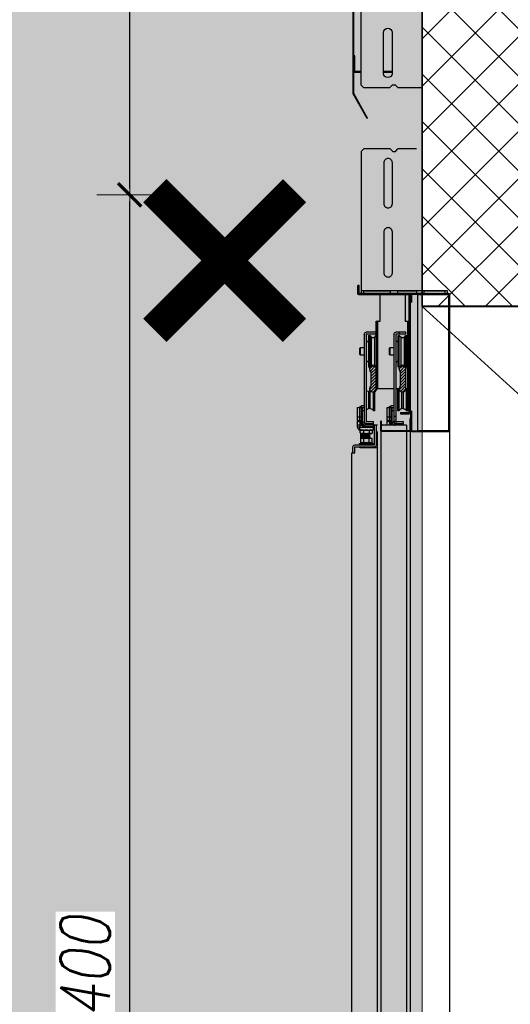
# Model space of a CAD drawing. Header units: millimetres. Extents: x 558 to 31258, y -5755 to 11028.
# Tile 5 of 58: x 29003 to 29078, y 9314 to 9464. Entities that reach past the tile are written whole.
import ezdxf

# ---------------------------------------------------------------- set-up
doc = ezdxf.new("R2010")
doc.units = ezdxf.units.MM
doc.layers.add('K_Dzwig', color=10, linetype='Continuous')
for name, color, linetype, lineweight in [('K_Grube', 4, 'Continuous', 35), ('K_Grube_projektowane', 10, 'Continuous', 40), ('K_Kreskowanie', 8, 'Continuous', 5), ('K_Opis_zmienny', 2, 'Continuous', 13), ('K_Widokowe', 6, 'Continuous', 13), ('K_Wyburzenia', 8, 'Continuous', 5), ('K_Wymiarowanie', 84, 'Continuous', 13)]:
    doc.layers.add(name, color=color, linetype=linetype, lineweight=lineweight)
doc.styles.add('Zwykły 50', font='romans.shx', dxfattribs={"width": 0.8, "oblique": 10, "height": 7.5})
doc.dimstyles.new('Skala_50', dxfattribs={"dimtxt": 7.5, "dimasz": 1, "dimexe": 1.25, "dimexo": 0.625, "dimgap": 3, "dimtad": 1, "dimdec": 1, "dimlfac": 10, "dimrnd": 0.5, "dimdsep": 46, "dimtxsty": 'Zwykły 50', "dimblk": 'Wymiar', "dimcen": 2.5, "dimse1": 1, "dimse2": 1, "dimazin": 0, "dimtfac": 1, "dimtdec": 1, "dimtix": 1, "dimtmove": 0, "dimatfit": 3, "dimfxl": 1, "dimtfill": 1, "dimarcsym": 0})

# ---------------------------------------------------------------- blocks, each defined once
blk = doc.blocks.new('hbrt')
at = {"layer": 'K_Dzwig'}
for p, q in [((18820.32, -20096.09), (18823.12, -20096.09)), ((18823.52, -20096.49), (18823.12, -20096.09)), ((18823.92, -20096.49), (18823.52, -20096.49)), ((18824.32, -20096.09), (18823.92, -20096.49)), ((18824.32, -20096.09), (18828.32, -20096.09)), ((18828.72, -20096.49), (18828.32, -20096.09)), ((18828.72, -20096.49), (18828.72, -20117.67)), ((18823.97, -20104.44), (18823.97, -20098.24)), ((18825.27, -20098.24), (18825.27, -20104.44)), ((18823.97, -20114.94), (18823.97, -20108.74)), ((18825.27, -20108.74), (18825.27, -20114.94)), ((18819.44, -20114.14), (18819.44, -20117.67)), ((18815.62, -20118.09), (18815.62, -20117.69)), ((18815.62, -20117.69), (18816.02, -20117.69)), ((18815.65, -20117.67), (18828.72, -20117.67)), ((18816.02, -20117.69), (18816.02, -20118.09)), ((18819.12, -20117.69), (18816.02, -20117.69)), ((18819.12, -20118.09), (18819.12, -20117.69)), ((18819.12, -20117.69), (18819.52, -20117.69)), ((18819.52, -20117.69), (18819.92, -20117.69)), ((18819.92, -20117.69), (18820.32, -20117.69)), ((18820.32, -20117.69), (18820.32, -20118.09)), ((18823.12, -20117.69), (18820.32, -20117.69)), ((18823.12, -20118.09), (18823.12, -20117.69)), ((18823.12, -20117.69), (18823.52, -20117.69)), ((18823.52, -20117.69), (18823.92, -20117.69)), ((18823.92, -20117.69), (18824.32, -20117.69)), ((18824.32, -20117.69), (18824.32, -20118.09)), ((18828.32, -20117.69), (18824.32, -20117.69)), ((18828.32, -20118.09), (18828.32, -20117.69)), ((18828.32, -20117.69), (18828.72, -20117.69)), ((18828.72, -20117.69), (18828.72, -20118.09)), ((18829.02, -20116.89), (18829.22, -20116.89)), ((18829.02, -20118.09), (18829.02, -20116.89)), ((18829.22, -20118.09), (18829.22, -20116.89)), ((18815.22, -20138.94), (18815.22, -20118.24)), ((18815.37, -20118.09), (18821.07, -20118.09)), ((18815.37, -20118.24), (18821.07, -20118.24)), ((18815.37, -20138.94), (18815.37, -20118.24)), ((18815.37, -20138.89), (18815.37, -20118.29)), ((18815.37, -20118.29), (18820.17, -20118.29)), ((18817.89, -20118.29), (18817.89, -20118.14)), ((18820.17, -20118.29), (18820.17, -20138.89)), ((18821.07, -20118.09), (18821.42, -20118.09)), ((18821.07, -20118.24), (18821.07, -20119.39)), ((18821.22, -20119.39), (18821.07, -20119.39)), ((18821.1, -20118.09), (18821.1, -20118.09)), ((18821.22, -20118.24), (18821.22, -20118.09)), ((18821.22, -20118.24), (18821.22, -20119.39)), ((18821.22, -20136.19), (18821.22, -20118.29)), ((18821.42, -20118.09), (18829.02, -20118.09)), ((18821.42, -20118.29), (18829.02, -20118.29)), ((18821.42, -20136.19), (18821.42, -20118.29)), ((18822.02, -20118.29), (18822.02, -20122.29)), ((18825.82, -20122.29), (18825.82, -20118.29)), ((18821.62, -20122.29), (18821.42, -20122.29)), ((18821.62, -20122.29), (18821.62, -20122.59)), ((18821.67, -20122.29), (18821.62, -20122.29)), ((18821.67, -20122.29), (18821.67, -20132.59)), ((18822.02, -20122.29), (18821.67, -20122.29)), ((18826.17, -20122.29), (18825.82, -20122.29)), ((18826.17, -20132.59), (18826.17, -20122.29)), ((18826.17, -20122.29), (18826.22, -20122.29)), ((18826.42, -20122.29), (18826.22, -20122.29)), ((18826.22, -20122.59), (18826.22, -20122.29)), ((18826.42, -20122.59), (18826.42, -20122.29)), ((18821.42, -20122.59), (18821.62, -20122.59)), ((18821.62, -20122.59), (18821.62, -20132.29)), ((18821.94, -20124.29), (18821.94, -20123.99)), ((18821.94, -20123.99), (18822.94, -20123.99)), ((18822.94, -20123.99), (18822.94, -20124.29)), ((18822.94, -20123.99), (18823.44, -20123.99)), ((18826.22, -20124.53), (18826.22, -20122.59)), ((18826.22, -20122.59), (18826.42, -20122.59)), ((18826.42, -20124.51), (18826.42, -20122.59)), ((18826.44, -20124.29), (18826.44, -20123.99)), ((18826.44, -20123.99), (18827.94, -20123.99)), ((18821.76, -20124.49), (18821.71, -20124.54)), ((18821.71, -20124.54), (18821.71, -20129.24)), ((18821.91, -20124.49), (18821.76, -20124.49)), ((18821.76, -20129.29), (18821.76, -20124.49)), ((18822.15, -20124.73), (18821.91, -20124.49)), ((18821.91, -20129.29), (18821.91, -20124.49)), ((18821.94, -20124.29), (18822.94, -20124.29)), ((18822.15, -20129.05), (18822.15, -20124.73)), ((18822.92, -20124.49), (18822.68, -20124.73)), ((18822.68, -20124.73), (18822.68, -20129.05)), ((18823.06, -20124.49), (18822.92, -20124.49)), ((18822.92, -20129.29), (18822.92, -20124.49)), ((18822.94, -20124.29), (18823.44, -20124.29)), ((18823.11, -20124.54), (18823.06, -20124.49)), ((18823.06, -20129.29), (18823.06, -20124.49)), ((18823.11, -20126.89), (18823.11, -20124.54)), ((18823.44, -20125.17), (18823.11, -20125.5)), ((18823.44, -20124.29), (18823.44, -20136.74)), ((18823.74, -20124.29), (18823.74, -20136.74)), ((18826.26, -20124.49), (18826.21, -20124.54)), ((18826.21, -20124.54), (18826.21, -20129.24)), ((18826.41, -20124.49), (18826.26, -20124.49)), ((18826.26, -20124.49), (18826.26, -20129.29)), ((18826.65, -20124.73), (18826.41, -20124.49)), ((18826.41, -20124.49), (18826.41, -20129.29)), ((18826.44, -20124.29), (18827.94, -20124.29)), ((18826.65, -20129.05), (18826.65, -20124.73)), ((18827.42, -20124.49), (18827.18, -20124.73)), ((18827.18, -20124.73), (18827.18, -20129.05)), ((18827.56, -20124.49), (18827.42, -20124.49)), ((18827.42, -20124.49), (18827.42, -20129.29)), ((18827.61, -20124.54), (18827.56, -20124.49)), ((18827.56, -20124.49), (18827.56, -20129.29)), ((18827.61, -20124.54), (18827.61, -20126.89)), ((18827.94, -20125.17), (18827.61, -20125.5)), ((18827.94, -20124.29), (18827.94, -20137.54)), ((18828.24, -20124.29), (18828.24, -20137.54)), ((18823.11, -20129.24), (18823.11, -20126.89)), ((18824.29, -20126.29), (18823.74, -20126.29)), ((18824.39, -20126.39), (18824.29, -20126.29)), ((18824.29, -20127.49), (18824.29, -20126.29)), ((18824.39, -20126.89), (18824.39, -20126.39)), ((18824.39, -20127.39), (18824.39, -20126.89)), ((18827.61, -20126.89), (18827.61, -20129.24)), ((18828.79, -20126.29), (18828.24, -20126.29)), ((18828.89, -20126.39), (18828.79, -20126.29)), ((18828.79, -20127.49), (18828.79, -20126.29)), ((18828.89, -20126.89), (18828.89, -20126.39)), ((18828.89, -20127.39), (18828.89, -20126.89)), ((18823.11, -20128.28), (18823.44, -20128.61)), ((18823.74, -20127.49), (18824.29, -20127.49)), ((18824.29, -20127.49), (18824.39, -20127.39)), ((18827.61, -20128.28), (18827.94, -20128.61)), ((18828.24, -20127.49), (18828.79, -20127.49)), ((18828.79, -20127.49), (18828.89, -20127.39)), ((18821.71, -20129.24), (18821.76, -20129.29)), ((18821.76, -20129.29), (18821.91, -20129.29)), ((18821.91, -20129.29), (18822.15, -20129.05)), ((18821.92, -20132.59), (18821.92, -20129.59)), ((18821.92, -20129.91), (18822.72, -20130.71)), ((18821.94, -20129.47), (18822.72, -20130.26)), ((18822.11, -20129.2), (18822.81, -20129.9)), ((18822.45, -20129.09), (18822.92, -20129.56)), ((18822.68, -20129.05), (18822.92, -20129.29)), ((18822.92, -20129.29), (18823.06, -20129.29)), ((18823.06, -20129.29), (18823.11, -20129.24)), ((18826.21, -20129.24), (18826.26, -20129.29)), ((18826.22, -20132.29), (18826.22, -20129.25)), ((18826.26, -20129.29), (18826.41, -20129.29)), ((18826.41, -20129.29), (18826.65, -20129.05)), ((18826.42, -20129.59), (18826.42, -20129.28)), ((18826.42, -20132.59), (18826.42, -20129.59)), ((18826.42, -20129.91), (18827.22, -20130.71)), ((18826.44, -20129.48), (18827.22, -20130.26)), ((18826.61, -20129.2), (18827.31, -20129.9)), ((18826.95, -20129.09), (18827.42, -20129.56)), ((18827.18, -20129.05), (18827.42, -20129.29)), ((18827.42, -20129.29), (18827.56, -20129.29)), ((18827.56, -20129.29), (18827.61, -20129.24)), ((18821.92, -20130.36), (18822.72, -20131.16)), ((18821.92, -20130.81), (18822.72, -20131.61)), ((18821.92, -20131.26), (18822.72, -20132.06)), ((18822.72, -20132.19), (18822.72, -20129.99)), ((18826.42, -20130.36), (18827.22, -20131.16)), ((18826.42, -20130.81), (18827.22, -20131.61)), ((18826.42, -20131.26), (18827.22, -20132.06)), ((18827.22, -20129.99), (18827.22, -20132.19)), ((18821.42, -20132.29), (18821.62, -20132.29)), ((18821.62, -20132.59), (18821.42, -20132.59)), ((18821.62, -20132.29), (18821.62, -20132.59)), ((18821.67, -20132.59), (18821.62, -20132.59)), ((18821.67, -20132.64), (18821.64, -20132.67)), ((18821.64, -20132.67), (18821.64, -20135.91)), ((18821.67, -20132.59), (18821.92, -20132.59)), ((18821.8, -20132.64), (18821.67, -20132.64)), ((18821.67, -20132.64), (18821.67, -20133.92)), ((18821.8, -20135.94), (18821.8, -20132.64)), ((18821.92, -20131.71), (18822.91, -20132.69)), ((18821.92, -20132.15), (18822.74, -20132.97)), ((18821.92, -20132.6), (18822.41, -20133.09)), ((18822.92, -20132.59), (18823.44, -20132.59)), ((18823.11, -20132.64), (18822.98, -20132.64)), ((18822.98, -20132.64), (18822.98, -20133.92)), ((18823.14, -20132.67), (18823.11, -20132.64)), ((18823.11, -20133.92), (18823.11, -20132.64)), ((18823.14, -20134.29), (18823.14, -20132.67)), ((18823.74, -20132.59), (18826.17, -20132.59)), ((18826.17, -20132.59), (18826.22, -20132.59)), ((18826.22, -20132.29), (18826.42, -20132.29)), ((18826.22, -20132.59), (18826.22, -20132.29)), ((18826.42, -20132.59), (18826.22, -20132.59)), ((18826.42, -20131.71), (18827.41, -20132.7)), ((18826.42, -20132.16), (18827.24, -20132.98)), ((18826.42, -20132.6), (18826.91, -20133.09)), ((18827.29, -20132.98), (18827.24, -20132.97)), ((18821.67, -20133.92), (18821.67, -20135.94)), ((18822.32, -20133.08), (18822.32, -20134)), ((18822.32, -20134), (18822.32, -20135.59)), ((18822.52, -20134), (18822.52, -20133.08)), ((18822.52, -20135.59), (18822.52, -20134)), ((18822.98, -20133.92), (18822.98, -20135.94)), ((18823.11, -20135.94), (18823.11, -20133.92)), ((18823.14, -20135.91), (18823.14, -20134.29)), ((18826.7, -20133.04), (18826.7, -20135.91)), ((18826.73, -20133.05), (18826.73, -20133.92)), ((18826.73, -20133.92), (18826.73, -20135.94)), ((18826.86, -20135.94), (18826.86, -20133.09)), ((18827.37, -20132.99), (18827.29, -20132.98)), ((18827.57, -20132.99), (18827.37, -20132.99)), ((18827.37, -20132.99), (18827.37, -20134)), ((18827.37, -20134), (18827.37, -20135.59)), ((18827.57, -20134), (18827.57, -20132.99)), ((18827.57, -20135.59), (18827.57, -20134)), ((18821.64, -20135.91), (18821.67, -20135.94)), ((18821.67, -20135.94), (18821.8, -20135.94)), ((18822.32, -20135.59), (18822.52, -20135.59)), ((18822.98, -20135.94), (18823.11, -20135.94)), ((18823.11, -20135.94), (18823.14, -20135.91)), ((18823.74, -20135.19), (18824.14, -20135.19)), ((18823.79, -20135.44), (18823.74, -20135.44)), ((18823.74, -20135.94), (18823.99, -20135.94)), ((18824.19, -20135.44), (18823.79, -20135.44)), ((18823.99, -20135.94), (18823.99, -20135.48)), ((18823.99, -20137.69), (18823.99, -20135.94)), ((18824.19, -20135.44), (18824.19, -20136.87)), ((18824.41, -20135.44), (18824.19, -20135.44)), ((18824.41, -20136.87), (18824.41, -20135.44)), ((18824.76, -20135.44), (18824.41, -20135.44)), ((18824.76, -20136.87), (18824.76, -20135.44)), ((18826.7, -20135.91), (18826.73, -20135.94)), ((18826.73, -20135.94), (18826.86, -20135.94)), ((18827.37, -20135.59), (18827.57, -20135.59)), ((18828.24, -20135.19), (18828.64, -20135.19)), ((18828.29, -20135.44), (18828.24, -20135.44)), ((18828.24, -20135.94), (18828.49, -20135.94)), ((18828.69, -20135.44), (18828.29, -20135.44)), ((18828.49, -20135.94), (18828.49, -20135.48)), ((18828.49, -20137.69), (18828.49, -20135.94)), ((18828.69, -20135.44), (18828.69, -20136.87)), ((18828.91, -20135.44), (18828.69, -20135.44)), ((18828.91, -20136.87), (18828.91, -20135.44)), ((18829.26, -20135.44), (18828.91, -20135.44)), ((18829.26, -20136.87), (18829.26, -20135.44)), ((18821.07, -20135.99), (18821.22, -20135.99)), ((18821.07, -20135.99), (18821.07, -20138.94)), ((18821.22, -20135.99), (18821.22, -20138.94)), ((18821.22, -20137.09), (18821.34, -20137.09)), ((18821.22, -20137.09), (18821.22, -20138.97)), ((18821.34, -20137.09), (18821.34, -20138.97)), ((18822.72, -20136.19), (18821.42, -20136.19)), ((18822.72, -20136.39), (18821.42, -20136.39)), ((18822.72, -20136.19), (18822.72, -20136.39)), ((18823.74, -20136.74), (18823.44, -20136.74)), ((18823.44, -20136.74), (18823.44, -20137.54)), ((18823.74, -20136.74), (18823.74, -20137.54)), ((18824.19, -20136.87), (18823.99, -20136.87)), ((18824.19, -20136.87), (18824.19, -20137.43)), ((18824.19, -20136.87), (18824.41, -20136.87)), ((18824.19, -20137.43), (18824.41, -20137.43)), ((18824.19, -20137.43), (18824.19, -20137.6)), ((18824.41, -20137.43), (18824.41, -20136.87)), ((18824.41, -20136.87), (18824.76, -20136.87)), ((18824.41, -20137.6), (18824.41, -20137.43)), ((18824.76, -20137.3), (18824.76, -20137.19)), ((18824.76, -20137.3), (18824.76, -20137.37)), ((18824.76, -20137.32), (18824.76, -20137.31)), ((18828.69, -20136.87), (18828.49, -20136.87)), ((18828.69, -20136.87), (18828.69, -20137.43)), ((18828.69, -20136.87), (18828.91, -20136.87)), ((18828.69, -20137.43), (18828.91, -20137.43)), ((18828.69, -20137.43), (18828.69, -20137.6)), ((18828.91, -20137.43), (18828.91, -20136.87)), ((18828.91, -20136.87), (18829.26, -20136.87)), ((18828.91, -20137.6), (18828.91, -20137.43)), ((18829.26, -20137.3), (18829.26, -20137.19)), ((18829.26, -20137.3), (18829.26, -20137.37)), ((18829.26, -20137.32), (18829.26, -20137.31)), ((18815.22, -20346.89), (18815.22, -20138.94)), ((18820.17, -20138.89), (18815.37, -20138.89)), ((18821.07, -20138.94), (18815.37, -20138.94)), ((18821.75, -20138.97), (18821.75, -20138.09)), ((18821.87, -20138.09), (18821.75, -20138.09)), ((18821.87, -20138.09), (18825.53, -20138.09)), ((18822.34, -20137.54), (18822.34, -20137.84)), ((18823.44, -20137.54), (18822.34, -20137.54)), ((18822.5, -20137.84), (18822.34, -20137.84)), ((18822.36, -20137.94), (18822.36, -20138.09)), ((18822.92, -20137.84), (18822.5, -20137.84)), ((18823.44, -20137.84), (18822.92, -20137.84)), ((18823.44, -20137.54), (18823.74, -20137.54)), ((18823.44, -20137.54), (18823.44, -20137.84)), ((18823.54, -20137.84), (18823.44, -20137.84)), ((18823.54, -20138.09), (18823.54, -20137.84)), ((18823.54, -20137.84), (18823.64, -20137.84)), ((18823.74, -20137.74), (18823.74, -20137.54)), ((18823.74, -20137.74), (18823.74, -20137.76)), ((18823.74, -20137.74), (18823.74, -20137.76)), ((18823.98, -20138), (18824.16, -20138.09)), ((18823.99, -20137.93), (18823.99, -20137.69)), ((18824, -20137.92), (18823.99, -20137.93)), ((18824.01, -20137.9), (18824, -20137.92)), ((18824.03, -20137.89), (18824.01, -20137.9)), ((18824.05, -20137.88), (18824.03, -20137.89)), ((18824.08, -20137.87), (18824.05, -20137.88)), ((18824.11, -20137.87), (18824.08, -20137.87)), ((18824.15, -20137.86), (18824.11, -20137.87)), ((18824.19, -20137.86), (18824.15, -20137.86)), ((18824.19, -20137.6), (18824.41, -20137.6)), ((18824.19, -20137.6), (18824.19, -20137.86)), ((18824.41, -20137.6), (18824.41, -20138.09)), ((18825.6, -20138.09), (18825.53, -20138.09)), ((18825.6, -20137.49), (18825.72, -20137.49)), ((18825.6, -20138.97), (18825.6, -20137.49)), ((18825.72, -20138.97), (18825.72, -20137.49)), ((18826.25, -20138.09), (18826.37, -20138.09)), ((18826.37, -20141.07), (18826.37, -20138.09)), ((18826.37, -20138.09), (18826.67, -20138.09)), ((18826.67, -20141.07), (18826.67, -20138.09)), ((18826.67, -20138.09), (18826.86, -20138.09)), ((18827.94, -20137.54), (18826.84, -20137.54)), ((18826.84, -20137.84), (18826.84, -20137.54)), ((18827.94, -20137.84), (18826.84, -20137.84)), ((18826.86, -20137.94), (18826.86, -20138.1)), ((18826.86, -20138.1), (18826.87, -20138.09)), ((18826.86, -20138.29), (18826.86, -20138.1)), ((18828.34, -20138.29), (18826.86, -20138.29)), ((18826.86, -20138.41), (18826.86, -20138.29)), ((18828.91, -20138.41), (18826.86, -20138.41)), ((18826.86, -20138.86), (18826.86, -20138.41)), ((18826.86, -20138.86), (18827.52, -20138.86)), ((18826.87, -20138.09), (18828.04, -20138.09)), ((18827.11, -20138.86), (18826.99, -20138.93)), ((18826.99, -20139.29), (18826.99, -20138.93)), ((18827.45, -20139.29), (18827.45, -20138.93)), ((18827.91, -20138.86), (18827.52, -20138.86)), ((18828.3, -20138.86), (18827.91, -20138.86)), ((18828.04, -20138.09), (18828.04, -20137.84)), ((18828.04, -20137.84), (18828.14, -20137.84)), ((18828.04, -20138.09), (18828.09, -20138.09)), ((18828.09, -20138.09), (18828.34, -20138.09)), ((18828.24, -20137.74), (18828.24, -20137.54)), ((18828.24, -20137.74), (18828.24, -20137.76)), ((18828.3, -20138.86), (18828.81, -20138.86)), ((18828.34, -20138.29), (18828.34, -20138.09)), ((18828.37, -20138.93), (18828.37, -20139.29)), ((18828.48, -20138), (18828.66, -20138.09)), ((18828.49, -20137.93), (18828.49, -20137.69)), ((18828.5, -20137.92), (18828.49, -20137.93)), ((18828.51, -20137.9), (18828.5, -20137.92)), ((18828.53, -20137.89), (18828.51, -20137.9)), ((18828.55, -20137.88), (18828.53, -20137.89)), ((18828.58, -20137.87), (18828.55, -20137.88)), ((18828.61, -20137.87), (18828.58, -20137.87)), ((18828.65, -20137.86), (18828.61, -20137.87)), ((18828.69, -20137.86), (18828.65, -20137.86)), ((18828.91, -20138.09), (18828.66, -20138.09)), ((18828.69, -20137.6), (18828.91, -20137.6)), ((18828.69, -20137.6), (18828.69, -20137.86)), ((18828.84, -20138.93), (18828.71, -20138.86)), ((18828.75, -20138.88), (18828.75, -20138.86)), ((18828.84, -20139.29), (18828.84, -20138.93)), ((18828.91, -20137.6), (18828.91, -20138.09)), ((18828.91, -20138.09), (18829.26, -20138.09)), ((18828.91, -20138.09), (18828.91, -20138.41)), ((18828.91, -20138.41), (18829.26, -20138.41)), ((18829.26, -20138.41), (18829.26, -20138.09)), ((18821.07, -20139.09), (18815.22, -20139.09)), ((18821.22, -20343.59), (18821.22, -20138.97)), ((18821.34, -20138.97), (18825.6, -20138.97)), ((18821.34, -20139.09), (18825.6, -20139.09)), ((18821.75, -20343.09), (18821.75, -20139.09)), ((18825.65, -20343.09), (18825.65, -20139.08)), ((18826.25, -20343.09), (18826.25, -20139.09)), ((18826.99, -20139.29), (18827.11, -20139.36)), ((18827.16, -20140.06), (18827.05, -20140.16)), ((18827.05, -20140.8), (18827.05, -20140.16)), ((18827.22, -20139.36), (18827.11, -20139.36)), ((18827.26, -20140.06), (18827.16, -20140.06)), ((18827.91, -20139.36), (18827.22, -20139.36)), ((18827.91, -20140.06), (18827.26, -20140.06)), ((18827.48, -20139.36), (18827.41, -20139.41)), ((18827.41, -20139.41), (18827.41, -20139.44)), ((18827.41, -20139.41), (18828.41, -20139.41)), ((18827.41, -20139.44), (18827.49, -20139.5)), ((18827.41, -20139.44), (18828.41, -20139.44)), ((18827.49, -20139.5), (18827.41, -20139.56)), ((18827.41, -20139.56), (18827.41, -20139.59)), ((18827.41, -20139.56), (18828.41, -20139.56)), ((18827.41, -20139.59), (18827.49, -20139.65)), ((18827.41, -20139.59), (18828.41, -20139.59)), ((18827.49, -20139.65), (18827.41, -20139.71)), ((18827.41, -20139.71), (18827.41, -20139.74)), ((18827.41, -20139.71), (18828.41, -20139.71)), ((18827.41, -20139.74), (18827.49, -20139.8)), ((18827.41, -20139.74), (18828.41, -20139.74)), ((18827.49, -20139.8), (18827.41, -20139.85)), ((18827.41, -20139.85), (18827.41, -20139.89)), ((18827.41, -20139.85), (18828.41, -20139.85)), ((18827.41, -20139.89), (18827.49, -20139.94)), ((18827.41, -20139.89), (18828.41, -20139.89)), ((18827.49, -20139.94), (18827.41, -20140)), ((18827.41, -20140), (18827.41, -20140.04)), ((18827.41, -20140), (18828.41, -20140)), ((18827.41, -20140.04), (18827.45, -20140.06)), ((18827.41, -20140.04), (18828.41, -20140.04)), ((18827.48, -20140.8), (18827.48, -20140.16)), ((18827.49, -20139.5), (18828.33, -20139.5)), ((18827.49, -20139.65), (18828.33, -20139.65)), ((18827.49, -20139.8), (18828.33, -20139.8)), ((18827.49, -20139.94), (18828.33, -20139.94)), ((18828.6, -20139.36), (18827.91, -20139.36)), ((18828.56, -20140.06), (18827.91, -20140.06)), ((18828.33, -20139.5), (18828.41, -20139.44)), ((18828.41, -20139.56), (18828.33, -20139.5)), ((18828.33, -20139.65), (18828.41, -20139.59)), ((18828.41, -20139.71), (18828.33, -20139.65)), ((18828.33, -20139.8), (18828.41, -20139.74)), ((18828.41, -20139.85), (18828.33, -20139.8)), ((18828.33, -20139.94), (18828.41, -20139.89)), ((18828.41, -20140), (18828.33, -20139.94)), ((18828.41, -20139.41), (18828.34, -20139.36)), ((18828.34, -20140.16), (18828.34, -20140.8)), ((18828.38, -20140.06), (18828.41, -20140.04)), ((18828.41, -20139.44), (18828.41, -20139.41)), ((18828.41, -20139.59), (18828.41, -20139.56)), ((18828.41, -20139.74), (18828.41, -20139.71)), ((18828.41, -20139.89), (18828.41, -20139.85)), ((18828.41, -20140.04), (18828.41, -20140)), ((18828.66, -20140.06), (18828.56, -20140.06)), ((18828.71, -20139.36), (18828.6, -20139.36)), ((18828.63, -20139.36), (18828.63, -20140.06)), ((18828.78, -20140.16), (18828.66, -20140.06)), ((18828.71, -20139.36), (18828.84, -20139.29)), ((18828.75, -20140.14), (18828.75, -20139.34)), ((18828.78, -20140.8), (18828.78, -20140.16)), ((18826.25, -20141.54), (18828.87, -20141.54)), ((18829.65, -20141.09), (18826.7, -20141.09)), ((18829.65, -20141.39), (18826.7, -20141.39)), ((18827, -20140.87), (18826.87, -20140.91)), ((18827.91, -20140.91), (18826.87, -20140.91)), ((18826.87, -20141.51), (18826.95, -20141.54)), ((18826.87, -20141.51), (18827.91, -20141.51)), ((18827.02, -20140.86), (18827, -20140.87)), ((18827.41, -20141.04), (18827.41, -20141.07)), ((18827.41, -20141.07), (18827.44, -20141.09)), ((18827.78, -20141.54), (18827.79, -20141.54)), ((18827.79, -20141.54), (18827.87, -20141.54)), ((18828.95, -20140.91), (18827.91, -20140.91)), ((18827.91, -20141.51), (18828.95, -20141.51)), ((18828.38, -20141.09), (18828.41, -20141.07)), ((18828.41, -20141.07), (18828.41, -20141.04)), ((18828.63, -20141.06), (18828.63, -20141.09)), ((18828.75, -20141.09), (18828.75, -20141.06)), ((18828.83, -20140.87), (18828.8, -20140.86)), ((18828.95, -20140.91), (18828.83, -20140.87)), ((18828.83, -20141.56), (18828.95, -20141.51)), ((18829.67, -20142.29), (18829.67, -20141.42)), ((18829.97, -20142.29), (18829.97, -20141.42)), ((18830.15, -20142.29), (18829.67, -20142.29)), ((18830.15, -20343.09), (18830.15, -20142.29)), ((18829.82, -20370.69), (18829.82, -20344.19)), ((18829.92, -20370.69), (18829.92, -20344.19)), ((18828.75, -20348.22), (18828.75, -20369.39)), ((18824, -20361.44), (18824, -20367.64)), ((18825.3, -20367.64), (18825.3, -20361.44)), ((18829.67, -20364.99), (18829.82, -20364.99)), ((18829.67, -20367.34), (18829.67, -20364.99)), ((18824, -20367.34), (18825.3, -20367.34)), ((18824, -20367.49), (18825.3, -20367.49)), ((18828.75, -20367.34), (18829.67, -20367.34)), ((18828.75, -20367.49), (18829.67, -20367.49)), ((18823.55, -20369.39), (18823.15, -20369.79)), ((18823.95, -20369.39), (18823.55, -20369.39)), ((18824.35, -20369.79), (18823.95, -20369.39)), ((18828.75, -20369.39), (18828.35, -20369.79)), ((18823.15, -20369.79), (18819.44, -20369.79)), ((18828.35, -20369.79), (18824.35, -20369.79)), ((18827.74, -20374.45), (18829.82, -20370.69)), ((18827.82, -20374.5), (18829.91, -20370.74)), ((18827.74, -20374.45), (18827.82, -20374.5))]:
    blk.add_line(p, q, dxfattribs=at)
for centre, radius, start, end in [((18815.37, -20118.24), 0.15, 90, 180), ((18821.07, -20118.24), 0.15, 0, 90), ((18821.07, -20118.24), 0.0001, 0, 90), ((18821.42, -20118.29), 0.2, 90, 180), ((18829.02, -20118.09), 0.2, 270, 0), ((18823.44, -20124.29), 0.3, 0, 90), ((18827.94, -20124.29), 0.3, 0, 90), ((18822.41, -20124.47), 0.375, 225, 315), ((18826.91, -20124.47), 0.375, 225, 315), ((18822.42, -20129.59), 0.5, 306.8699, 180), ((18822.41, -20129.32), 0.375, 45, 135), ((18826.92, -20129.59), 0.5, 306.8699, 180), ((18826.91, -20129.32), 0.375, 45, 135), ((18822.32, -20132.44), 0.55, 201.3237, 241.131), ((18822.42, -20132.59), 0.5, 180, 53.1301), ((18822.47, -20132.44), 0.55, 313.348, 338.9167), ((18826.92, -20132.59), 0.5, 180, 53.1301), ((18827.53, -20132.44), 0.55, 275.0695, 319.1465), ((18822.32, -20136.14), 0.55, 90, 158.6763), ((18822.47, -20136.14), 0.55, 21.0833, 84.9305), ((18824.14, -20135.49), 0.3, 9.5941, 90), ((18827.37, -20136.14), 0.55, 90, 158.6763), ((18827.53, -20136.14), 0.55, 40.8535, 84.9305), ((18828.64, -20135.49), 0.3, 9.5941, 90), ((18821.42, -20136.19), 0.2, 180, 270), ((18824.17, -20137.61), 0.179, 81.9505, 168.5782), ((18824.46, -20137.13), 0.312, 261.9505, 348.5782), ((18824.45, -20137.27), 0.325, 263.166, 342.6927), ((18824.71, -20137.36), 0.0473, 351.3075, 16.8396), ((18828.67, -20137.61), 0.179, 81.9505, 168.5782), ((18828.96, -20137.13), 0.312, 261.9505, 348.5782), ((18828.95, -20137.27), 0.325, 263.166, 342.6927), ((18829.21, -20137.36), 0.0473, 351.3075, 16.8396), ((18821.07, -20138.94), 0.0001, 270, 360), ((18821.07, -20138.94), 0.15, 270, 0), ((18823.64, -20137.74), 0.1, 270, 0), ((18824.17, -20137.77), 0.179, 81.9505, 168.5782), ((18827.94, -20137.54), 0.3, 270, 0), ((18828.14, -20137.74), 0.1, 270, 0), ((18828.67, -20137.77), 0.179, 81.9505, 168.5782), ((18821.34, -20138.97), 0.12, 180, 270), ((18825.6, -20138.97), 0.12, 270, 0), ((18826.7, -20141.07), 0.325, 180, 270), ((18826.7, -20141.07), 0.025, 180, 270), ((18826.9, -20140.98), 0.0773, 110, 270), ((18826.9, -20141.44), 0.0773, 142.2613, 250), ((18828.92, -20140.98), 0.0773, 270, 70), ((18828.92, -20141.44), 0.0773, 290, 37.7387), ((18829.65, -20141.42), 0.325, 0, 90), ((18829.65, -20141.42), 0.025, 0, 90), ((18824.65, -20361.44), 0.65, 0, 180), ((18824.65, -20367.64), 0.65, 180, 0), ((18829.67, -20367.34), 0.15, 270, 0), ((18829.82, -20370.69), 0.1, 331, 0)]:
    blk.add_arc(centre, radius, start, end, dxfattribs=at)
for points in [[(18823.97, -20098.24), (18823.98, -20098.16), (18824, -20097.99), (18824.15, -20097.77), (18824.37, -20097.62), (18824.62, -20097.57), (18824.88, -20097.62), (18825.09, -20097.77), (18825.24, -20097.99), (18825.26, -20098.16), (18825.27, -20098.24)], [(18825.27, -20104.44), (18825.26, -20104.53), (18825.24, -20104.7), (18825.09, -20104.91), (18824.88, -20105.06), (18824.62, -20105.11), (18824.37, -20105.06), (18824.15, -20104.91), (18824, -20104.7), (18823.98, -20104.53), (18823.97, -20104.44)], [(18823.97, -20108.74), (18823.98, -20108.66), (18824, -20108.49), (18824.15, -20108.27), (18824.37, -20108.12), (18824.62, -20108.07), (18824.88, -20108.12), (18825.09, -20108.27), (18825.24, -20108.49), (18825.26, -20108.66), (18825.27, -20108.74)], [(18825.27, -20114.94), (18825.26, -20115.03), (18825.24, -20115.2), (18825.09, -20115.41), (18824.88, -20115.56), (18824.62, -20115.61), (18824.37, -20115.56), (18824.15, -20115.41), (18824, -20115.2), (18823.98, -20115.03), (18823.97, -20114.94)], [(18828.72, -20117.69), (18828.72, -20117.69), (18828.72, -20117.69), (18828.72, -20117.68), (18828.72, -20117.68), (18828.72, -20117.67), (18828.72, -20117.67)], [(18824.76, -20137.19), (18824.76, -20137.14), (18824.76, -20137.05), (18824.76, -20136.93), (18824.76, -20136.87)], [(18829.26, -20137.19), (18829.26, -20137.14), (18829.26, -20137.05), (18829.26, -20136.93), (18829.26, -20136.87)], [(18824.76, -20138.09), (18824.76, -20138.01), (18824.76, -20137.84), (18824.76, -20137.68), (18824.76, -20137.6)], [(18829.26, -20138.09), (18829.26, -20138.01), (18829.26, -20137.84), (18829.26, -20137.68), (18829.26, -20137.6)], [(18827.05, -20140.8), (18827.12, -20140.78), (18827.26, -20140.74), (18827.41, -20140.78), (18827.48, -20140.8)], [(18827.48, -20140.8), (18827.62, -20140.78), (18827.91, -20140.74), (18828.2, -20140.78), (18828.34, -20140.8)], [(18828.34, -20140.8), (18828.42, -20140.78), (18828.56, -20140.74), (18828.71, -20140.78), (18828.78, -20140.8)]]:
    blk.add_open_spline(points, degree=3, dxfattribs=at)
for points, knots in [([(18823.74, -20135.48), (18823.74, -20135.47), (18823.75, -20135.44), (18823.78, -20135.44), (18823.79, -20135.44)], [0, 0, 0, 0, 0.553928, 1, 1, 1, 1]), ([(18823.99, -20135.48), (18823.99, -20135.47), (18824, -20135.46), (18824.03, -20135.45), (18824.08, -20135.44), (18824.13, -20135.44), (18824.17, -20135.44), (18824.19, -20135.44)], [0, 0, 0, 0, 0.209759, 0.419971, 0.621939, 0.826697, 1, 1, 1, 1]), ([(18828.24, -20135.48), (18828.24, -20135.47), (18828.25, -20135.44), (18828.28, -20135.44), (18828.29, -20135.44)], [0, 0, 0, 0, 0.553928, 1, 1, 1, 1]), ([(18828.49, -20135.48), (18828.49, -20135.47), (18828.5, -20135.46), (18828.53, -20135.45), (18828.58, -20135.44), (18828.63, -20135.44), (18828.67, -20135.44), (18828.69, -20135.44)], [0, 0, 0, 0, 0.2097588, 0.4199707, 0.6219393, 0.8266966, 1, 1, 1, 1]), ([(18824.76, -20137.37), (18824.76, -20137.42), (18824.76, -20137.51), (18824.76, -20137.57), (18824.76, -20137.6)], [0, 0, 0, 0, 0.501035, 1, 1, 1, 1]), ([(18824.76, -20137.58), (18824.76, -20137.55), (18824.76, -20137.5), (18824.76, -20137.45), (18824.76, -20137.43)], [0, 0, 0, 0, 0.7549222, 1, 1, 1, 1]), ([(18829.26, -20137.37), (18829.26, -20137.42), (18829.26, -20137.51), (18829.26, -20137.57), (18829.26, -20137.6)], [0, 0, 0, 0, 0.501035, 1, 1, 1, 1]), ([(18829.26, -20137.58), (18829.26, -20137.55), (18829.26, -20137.5), (18829.26, -20137.45), (18829.26, -20137.43)], [0, 0, 0, 0, 0.754922, 1, 1, 1, 1]), ([(18822.37, -20137.89), (18822.37, -20137.9), (18822.37, -20137.91), (18822.36, -20137.93), (18822.36, -20137.94), (18822.36, -20137.94), (18822.36, -20137.94)], [0, 0, 0, 0, 0.542723, 0.731557, 0.922439, 1, 1, 1, 1]), ([(18822.46, -20137.84), (18822.44, -20137.85), (18822.4, -20137.85), (18822.38, -20137.88), (18822.37, -20137.89)], [0, 0, 0, 0, 0.7071212, 1, 1, 1, 1]), ([(18823.74, -20137.54), (18823.74, -20137.57), (18823.73, -20137.64), (18823.68, -20137.73), (18823.61, -20137.8), (18823.52, -20137.83), (18823.46, -20137.84), (18823.44, -20137.84)], [0, 0, 0, 0, 0.193375, 0.412829, 0.632284, 0.851752, 1, 1, 1, 1]), ([(18823.99, -20137.69), (18823.99, -20137.74), (18823.98, -20137.83), (18823.91, -20137.95), (18823.81, -20138.04), (18823.7, -20138.08), (18823.62, -20138.09), (18823.59, -20138.09)], [0, 0, 0, 0, 0.214694, 0.429388, 0.644082, 0.858775, 1, 1, 1, 1]), ([(18823.84, -20138.09), (18823.85, -20138.09), (18823.88, -20138.09), (18823.92, -20138.07), (18823.96, -20138.04), (18823.97, -20138.02), (18823.98, -20138)], [0, 0, 0, 0, 0.2632229, 0.5134163, 0.75571, 1, 1, 1, 1]), ([(18823.98, -20138), (18823.98, -20138), (18823.98, -20137.99), (18823.99, -20137.96), (18823.99, -20137.94), (18823.99, -20137.93)], [0, 0, 0, 0, 0.210354, 0.444498, 1, 1, 1, 1]), ([(18824.19, -20137.86), (18824.19, -20137.9), (18824.19, -20137.98), (18824.17, -20138.05), (18824.16, -20138.09)], [0, 0, 0, 0, 0.5230679, 1, 1, 1, 1]), ([(18826.87, -20137.89), (18826.87, -20137.9), (18826.87, -20137.91), (18826.86, -20137.93), (18826.86, -20137.94), (18826.86, -20137.94), (18826.86, -20137.94)], [0, 0, 0, 0, 0.542723, 0.731557, 0.922439, 1, 1, 1, 1]), ([(18826.96, -20137.84), (18826.94, -20137.85), (18826.9, -20137.85), (18826.88, -20137.88), (18826.87, -20137.89)], [0, 0, 0, 0, 0.707121, 1, 1, 1, 1]), ([(18827.22, -20138.86), (18827.18, -20138.86), (18827.1, -20138.87), (18827.03, -20138.91), (18826.99, -20138.93)], [0, 0, 0, 0, 0.494511, 1, 1, 1, 1]), ([(18827.45, -20138.93), (18827.41, -20138.91), (18827.34, -20138.87), (18827.26, -20138.86), (18827.22, -20138.86)], [0, 0, 0, 0, 0.495458, 1, 1, 1, 1]), ([(18827.45, -20138.93), (18827.52, -20138.91), (18827.68, -20138.87), (18827.83, -20138.86), (18827.91, -20138.86)], [0, 0, 0, 0, 0.495458, 1, 1, 1, 1]), ([(18827.91, -20138.86), (18827.99, -20138.86), (18828.15, -20138.87), (18828.3, -20138.91), (18828.37, -20138.93)], [0, 0, 0, 0, 0.494511, 1, 1, 1, 1]), ([(18828.49, -20137.69), (18828.49, -20137.74), (18828.48, -20137.83), (18828.41, -20137.95), (18828.31, -20138.04), (18828.2, -20138.08), (18828.12, -20138.09), (18828.09, -20138.09)], [0, 0, 0, 0, 0.2146939, 0.4293877, 0.6440816, 0.8587754, 1, 1, 1, 1]), ([(18828.34, -20138.09), (18828.35, -20138.09), (18828.38, -20138.09), (18828.42, -20138.07), (18828.46, -20138.04), (18828.47, -20138.02), (18828.48, -20138)], [0, 0, 0, 0, 0.263223, 0.513416, 0.75571, 1, 1, 1, 1]), ([(18828.66, -20138.09), (18828.64, -20138.12), (18828.61, -20138.18), (18828.53, -20138.24), (18828.44, -20138.28), (18828.37, -20138.29), (18828.34, -20138.29)], [0, 0, 0, 0, 0.25041, 0.500752, 0.75098, 1, 1, 1, 1]), ([(18828.6, -20138.86), (18828.57, -20138.86), (18828.49, -20138.87), (18828.41, -20138.91), (18828.37, -20138.93)], [0, 0, 0, 0, 0.4945107, 1, 1, 1, 1]), ([(18828.48, -20138), (18828.48, -20138), (18828.48, -20137.99), (18828.49, -20137.96), (18828.49, -20137.94), (18828.49, -20137.93)], [0, 0, 0, 0, 0.210354, 0.4444976, 1, 1, 1, 1]), ([(18828.84, -20138.93), (18828.8, -20138.91), (18828.72, -20138.87), (18828.64, -20138.86), (18828.6, -20138.86)], [0, 0, 0, 0, 0.495458, 1, 1, 1, 1]), ([(18828.69, -20137.86), (18828.69, -20137.9), (18828.69, -20137.98), (18828.67, -20138.05), (18828.66, -20138.09)], [0, 0, 0, 0, 0.523068, 1, 1, 1, 1]), ([(18828.81, -20138.86), (18828.82, -20138.85), (18828.84, -20138.84), (18828.87, -20138.79), (18828.88, -20138.73), (18828.9, -20138.66), (18828.91, -20138.55), (18828.91, -20138.47), (18828.91, -20138.41)], [0, 0, 0, 0, 0.2421346, 0.3800792, 0.5039023, 0.6367514, 0.7632309, 1, 1, 1, 1]), ([(18829.26, -20138.41), (18829.26, -20138.47), (18829.25, -20138.55), (18829.19, -20138.66), (18829.13, -20138.73), (18829.06, -20138.79), (18828.96, -20138.84), (18828.87, -20138.85), (18828.81, -20138.86)], [0, 0, 0, 0, 0.2367691, 0.3632424, 0.4960978, 0.6199146, 0.7578654, 1, 1, 1, 1]), ([(18827.22, -20139.36), (18827.18, -20139.36), (18827.1, -20139.35), (18827.03, -20139.31), (18826.99, -20139.29)], [0, 0, 0, 0, 0.494511, 1, 1, 1, 1]), ([(18827.26, -20140.06), (18827.21, -20140.07), (18827.14, -20140.09), (18827.07, -20140.14), (18827.05, -20140.16)], [0, 0, 0, 0, 0.699449, 1, 1, 1, 1]), ([(18827.45, -20139.29), (18827.41, -20139.31), (18827.34, -20139.35), (18827.26, -20139.36), (18827.22, -20139.36)], [0, 0, 0, 0, 0.495458, 1, 1, 1, 1]), ([(18827.48, -20140.16), (18827.45, -20140.14), (18827.39, -20140.09), (18827.32, -20140.06), (18827.27, -20140.06), (18827.26, -20140.06)], [0, 0, 0, 0, 0.409697, 0.828853, 1, 1, 1, 1]), ([(18827.91, -20139.36), (18827.83, -20139.36), (18827.68, -20139.35), (18827.53, -20139.31), (18827.45, -20139.29)], [0, 0, 0, 0, 0.494511, 1, 1, 1, 1]), ([(18827.48, -20140.16), (18827.54, -20140.14), (18827.65, -20140.09), (18827.8, -20140.06), (18827.89, -20140.06), (18827.91, -20140.06)], [0, 0, 0, 0, 0.409697, 0.828853, 1, 1, 1, 1]), ([(18828.37, -20139.29), (18828.3, -20139.31), (18828.15, -20139.35), (18827.99, -20139.36), (18827.91, -20139.36)], [0, 0, 0, 0, 0.495458, 1, 1, 1, 1]), ([(18827.91, -20140.06), (18828.02, -20140.07), (18828.17, -20140.09), (18828.3, -20140.14), (18828.34, -20140.16)], [0, 0, 0, 0, 0.699449, 1, 1, 1, 1]), ([(18828.56, -20140.06), (18828.51, -20140.07), (18828.43, -20140.09), (18828.37, -20140.14), (18828.34, -20140.16)], [0, 0, 0, 0, 0.699449, 1, 1, 1, 1]), ([(18828.6, -20139.36), (18828.57, -20139.36), (18828.49, -20139.35), (18828.41, -20139.31), (18828.37, -20139.29)], [0, 0, 0, 0, 0.494511, 1, 1, 1, 1]), ([(18828.78, -20140.16), (18828.75, -20140.14), (18828.69, -20140.09), (18828.62, -20140.06), (18828.57, -20140.06), (18828.56, -20140.06)], [0, 0, 0, 0, 0.409697, 0.828853, 1, 1, 1, 1]), ([(18828.84, -20139.29), (18828.8, -20139.31), (18828.72, -20139.35), (18828.64, -20139.36), (18828.6, -20139.36)], [0, 0, 0, 0, 0.495458, 1, 1, 1, 1]), ([(18826.9, -20141.06), (18826.9, -20141.06), (18826.91, -20141.06), (18826.97, -20141.06), (18827.06, -20141.06), (18827.19, -20141.06), (18827.35, -20141.06), (18827.53, -20141.06), (18827.72, -20141.06), (18827.85, -20141.06), (18827.91, -20141.06)], [0, 0, 0, 0, 0.116516, 0.240011, 0.368641, 0.5, 0.631359, 0.759989, 0.883484, 1, 1, 1, 1]), ([(18827.05, -20140.8), (18827.04, -20140.81), (18827.04, -20140.82), (18827.03, -20140.84), (18827.02, -20140.86), (18827, -20140.86), (18827, -20140.87)], [0, 0, 0, 0, 0.230869, 0.499512, 0.750083, 1, 1, 1, 1]), ([(18827.45, -20140.87), (18827.38, -20140.84), (18827.24, -20140.8), (18827.09, -20140.84), (18827.02, -20140.86)], [0, 0, 0, 0, 0.53064, 1, 1, 1, 1]), ([(18827.48, -20140.8), (18827.48, -20140.81), (18827.48, -20140.82), (18827.47, -20140.84), (18827.46, -20140.86), (18827.46, -20140.86), (18827.45, -20140.87)], [0, 0, 0, 0, 0.2308694, 0.4995121, 0.7500828, 1, 1, 1, 1]), ([(18828.37, -20140.87), (18828.22, -20140.84), (18827.91, -20140.8), (18827.61, -20140.84), (18827.45, -20140.87)], [0, 0, 0, 0, 0.499536, 1, 1, 1, 1]), ([(18827.91, -20141.06), (18827.97, -20141.06), (18828.1, -20141.06), (18828.29, -20141.06), (18828.47, -20141.06), (18828.63, -20141.06), (18828.76, -20141.06), (18828.86, -20141.06), (18828.91, -20141.06), (18828.92, -20141.06), (18828.92, -20141.06)], [0, 0, 0, 0, 0.116516, 0.240011, 0.368641, 0.5, 0.631359, 0.759989, 0.883484, 1, 1, 1, 1]), ([(18828.34, -20140.8), (18828.34, -20140.81), (18828.35, -20140.82), (18828.35, -20140.84), (18828.36, -20140.86), (18828.37, -20140.86), (18828.37, -20140.87)], [0, 0, 0, 0, 0.230869, 0.499512, 0.750083, 1, 1, 1, 1]), ([(18828.8, -20140.86), (18828.73, -20140.84), (18828.59, -20140.8), (18828.44, -20140.84), (18828.37, -20140.87)], [0, 0, 0, 0, 0.467562, 1, 1, 1, 1]), ([(18828.78, -20140.8), (18828.78, -20140.81), (18828.78, -20140.82), (18828.79, -20140.84), (18828.81, -20140.86), (18828.82, -20140.86), (18828.83, -20140.87)], [0, 0, 0, 0, 0.2308648, 0.4995009, 0.7498628, 1, 1, 1, 1])]:
    blk.add_open_spline(points, degree=3, knots=knots, dxfattribs=at)
blk = doc.blocks.new('Wymiar')
for p, q in [((0, -5), (0, 5)), ((-3.75, 0), (3.75, 0))]:
    blk.add_line(p, q)
at = {"const_width": 0.5}
blk.add_lwpolyline([(-1.77, -1.77), (1.77, 1.77)], dxfattribs=at)
blk = doc.blocks.new('*D819')
at = {"layer": 'Defpoints', "color": 0}
for p in [(29020.09, 9437), (29079.52, 9437), (29073.03, 9197)]:
    blk.add_point(p, dxfattribs=at)
at = {"layer": 'K_Wymiarowanie', "color": 0, "lineweight": -2, "ltscale": 5}
blk.add_line((29020.09, 9198), (29020.09, 9436), dxfattribs=at)
at = {"layer": 'K_Wymiarowanie', "color": 0, "linetype": 'ByBlock', "lineweight": -2}
for p, rotation in [((29020.09, 9437), 90), ((29020.09, 9197), 270)]:
    blk.add_blockref('Wymiar', p, dxfattribs=dict(at, rotation=rotation))
at = {"layer": 'K_Wymiarowanie', "color": 0, "ltscale": 5, "insert": (29013.34, 9317), "char_height": 7.5, "attachment_point": 5, "rotation": 90, "style": 'Zwykły 50', "bg_fill": 3, "box_fill_scale": 1.1, "bg_fill_color": 256, "bg_fill_true_color": 13158600, "bg_fill_transparency": 0}
blk.add_mtext('2400', dxfattribs=at)
blk = doc.blocks.new('*D820')
at = {"layer": 'Defpoints', "color": 0}
for p in [(29020.09, 9830), (29079.52, 9830), (29079.52, 9437)]:
    blk.add_point(p, dxfattribs=at)
at = {"layer": 'K_Wymiarowanie', "color": 0, "lineweight": -2, "ltscale": 5}
blk.add_line((29020.09, 9438), (29020.09, 9829), dxfattribs=at)
at = {"layer": 'K_Wymiarowanie', "color": 0, "linetype": 'ByBlock', "lineweight": -2}
for p, rotation in [((29020.09, 9830), 90), ((29020.09, 9437), 270)]:
    blk.add_blockref('Wymiar', p, dxfattribs=dict(at, rotation=rotation))
at = {"layer": 'K_Wymiarowanie', "color": 0, "ltscale": 5, "insert": (29013.34, 9633.5), "char_height": 7.5, "attachment_point": 5, "rotation": 90, "style": 'Zwykły 50', "bg_fill": 3, "box_fill_scale": 1.1, "bg_fill_color": 256, "bg_fill_true_color": 13158600, "bg_fill_transparency": 0}
blk.add_mtext('3930', dxfattribs=at)

msp = doc.modelspace()

# ---------------------------------------------------------------- hatches: boundary and pattern name
at = {"layer": 'K_Kreskowanie', "ltscale": 5}
h = msp.add_hatch(dxfattribs=at)
h.set_pattern_fill('ANSI37', color=256, scale=1.6)
h.set_pattern_definition([(45, (-181.491, 0), (-3.59210245, 3.59210245), []), (135, (-181.491, 0), (-3.59210245, -3.59210245), [])])
h.paths.add_polyline_path([(29064.52, 9472.454), (29064.52, 9420.004), (29079.52, 9420.004), (29079.52, 9480.004), (29069.52, 9480.004), (29069.52, 9475.004), (29064.52, 9475.004), (29064.52, 9472.454)], is_closed=False)
at = {"layer": 'K_Wyburzenia'}
h = msp.add_hatch(dxfattribs=at)
h.set_pattern_fill('AR-CONC', color=256, scale=0.05)
h.set_pattern_definition([(50, (21592.657, 12065.275), (9.1092334, -0.796954), [0.9525, -10.4775]), (355, (21592.657, 12065.275), (-1.762171, 9.552842), [0.762, -8.382029]), (100.45144, (21593.416, 12065.209), (7.347062, 8.755888), [0.8095, -8.904512]), (46.1842, (21592.657, 12067.815), (13.553952, -2.102116), [1.42875, -15.71625]), (96.63556, (21593.787, 12067.64), (11.870207, 12.371306), [1.21425, -13.35678]), (351.18415, (21592.657, 12067.815), (11.870207, 12.371306), [1.142998, -12.572987]), (21, (21593.927, 12067.18), (7.5807196, -5.11326), [0.9525, -10.4775]), (326, (21593.927, 12067.18), (3.090101, 9.209398), [0.762, -8.382]), (71.45145, (21594.559, 12066.754), (10.670821, 4.096138), [0.8095, -8.904497]), (37.5, (21592.6573, 12065.2752), (0.1544302, 4.227752), [0, -8.2804, 0, -8.509, 0, -8.41375]), (7.5, (21592.6573, 12065.275), (3.340983, 5.0090287), [0, -4.8514, 0, -8.0899, 0, -3.20675]), (327.5, (21589.8252, 12065.2752), (6.7795298, -0.2864372), [0, -3.175, 0, -9.906, 0, -13.1445]), (317.5, (21588.555, 12065.275), (7.406459, 1.2713246), [0, -4.1275, 0, -6.5786, 0, -9.3345])])
h.paths.add_polyline_path([(28832.52, 10577.004), (28832.52, 9097.004), (29064.52, 9097.004), (29064.52, 10577.004), (28832.52, 10577.004)], is_closed=False)

# ---------------------------------------------------------------- linework, layer by layer
at = {"layer": 'K_Grube', "ltscale": 5}
msp.add_line((29064.52, 9420.004), (29064.52, 9475.004), dxfattribs=at)
at = {"layer": 'K_Grube_projektowane'}
msp.add_line((29079.52, 9420.004), (29064.52, 9420.004), dxfattribs=at)
at = {"layer": 'K_Opis_zmienny'}
msp.add_line((29064.52, 9420.004), (29190.858, 9304.869), dxfattribs=at)
at = {"layer": 'K_Widokowe', "color": 10, "ltscale": 5}
msp.add_line((29064.52, 9420.004), (29064.52, 9192.004), dxfattribs=at)
at = {"layer": 'K_Wyburzenia', "color": 9, "const_width": 5}
for points in [[(29023.914, 9437.611), (29045.127, 9416.398)], [(29045.127, 9437.611), (29023.914, 9416.398)]]:
    msp.add_lwpolyline(points, dxfattribs=at)

# ---------------------------------------------------------------- block references
at = {"layer": 'K_Wymiarowanie', "xscale": -1}
for p in [(47883.961, 29823.095), (47883.961, 29540.095)]:
    msp.add_blockref('hbrt', p, dxfattribs=at)

# ---------------------------------------------------------------- next in the draw order: dimensions: what is measured, and where the dimension line sits
at = {"layer": 'K_Wymiarowanie', "ltscale": 5}
dim = msp.add_linear_dim(base=(29020.089, 9437.004), p1=(29073.025, 9197.004), p2=(29079.52, 9437.004), angle=90, dimstyle='Skala_50', override={"dimtmove": 1}, dxfattribs=at)
dim.commit()
dim.dimension.update_dxf_attribs({"geometry": '*D819', "text_midpoint": (29013.339, 9317.004)})

# ---------------------------------------------------------------- next in the draw order: dimensions: what is measured, and where the dimension line sits
dim = msp.add_linear_dim(base=(29020.089, 9830.004), p1=(29079.52, 9437.004), p2=(29079.52, 9830.004), angle=90, dimstyle='Skala_50', override={"dimtmove": 1}, dxfattribs=at)
dim.commit()
dim.dimension.update_dxf_attribs({"geometry": '*D820', "text_midpoint": (29013.339, 9633.504)})

doc.saveas('drawing.dxf')
